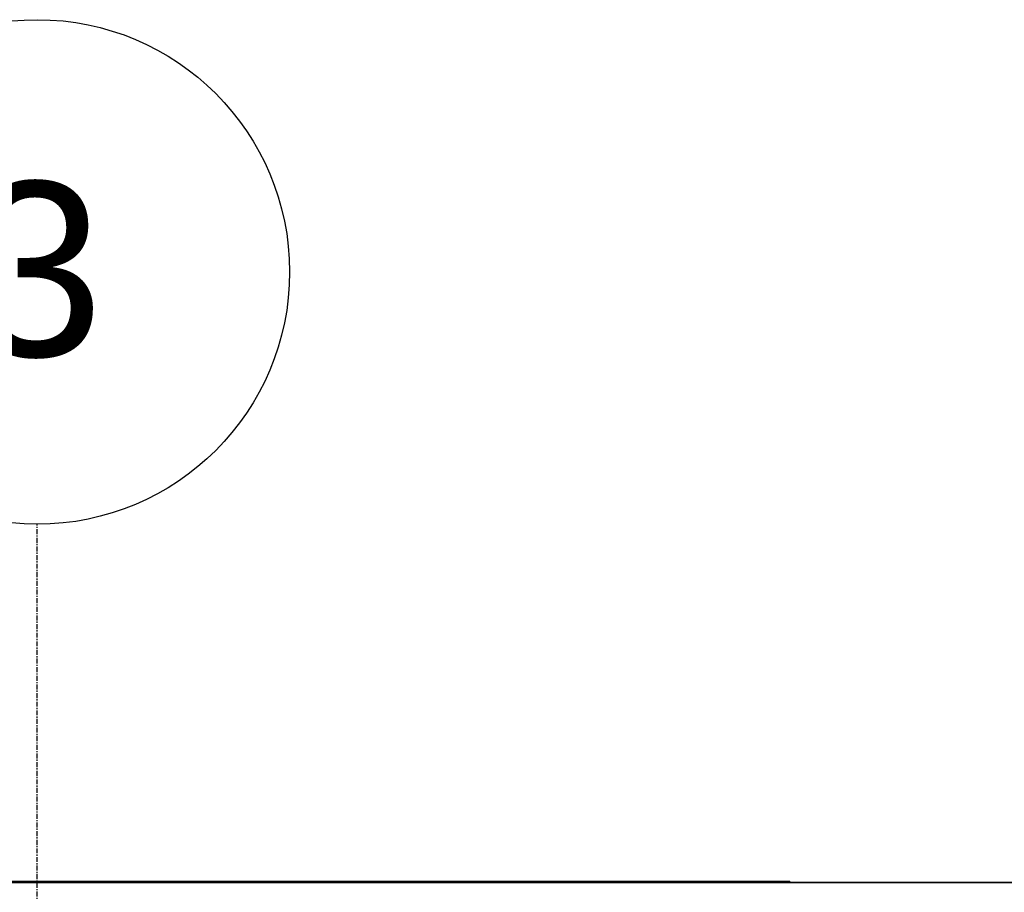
# Model space of a CAD drawing. Header units: millimetres. Extents: x 101535 to 192135, y -3968 to 17259.
# Tile 82 of 92: x 175488 to 178024, y 14024 to 16272. Entities that reach past the tile are written whole.
import ezdxf

# ---------------------------------------------------------------- set-up
doc = ezdxf.new("R2010")
doc.units = ezdxf.units.MM
doc.linetypes.add('Linia siatki', pattern=[22.225, 12.7, -3.175, 3.175, -3.175])
doc.layers.add('A-FLOR', color=7, linetype='Continuous', lineweight=25, true_color=0x007f00)
for name, color, linetype, lineweight in [('A-GENM', 7, 'Continuous', 18), ('S-GRID', 7, 'Continuous', 30), ('S-GRID-IDEN', 7, 'Continuous', 30)]:
    doc.layers.add(name, color=color, linetype=linetype, lineweight=lineweight)
doc.styles.add('Arial_4', font='arial.ttf', dxfattribs={"height": 450})

# ---------------------------------------------------------------- blocks, each defined once
blk = doc.blocks.new('Bezpośredni kształt - IR 026-25_3D1_2025_09_11-304393-Przekrój 4')
at = {"layer": 'A-GENM', "lineweight": 9}
for p, q in [((111395.3, 14050), (108661.1, 14050)), ((108661.1, 14050), (111395.3, 14050))]:
    blk.add_line(p, q, dxfattribs=at)
blk = doc.blocks.new('Bezpośredni kształt - CONCRETE_SLAB-304394-Przekrój 4')
blk.add_blockref('Bezpośredni kształt - IR 026-25_3D1_2025_09_11-304393-Przekrój 4', (0, 0))
blk = doc.blocks.new('Bezpośredni kształt - A9-305397-Przekrój 4')
at = {"layer": 'A-FLOR', "lineweight": 18}
for q in [(108168.3, 14053), (110703.7, 14050)]:
    blk.add_line((110703.7, 14053), q, dxfattribs=at)
blk = doc.blocks.new('Bezpośredni kształt - CONCRETE_SLAB-305723-Przekrój 4')
at = {"layer": 'A-GENM', "lineweight": 9}
blk.add_line((118245, 14048), (95852, 14048), dxfattribs=at)
blk = doc.blocks.new('IR 026-25_3D1_2025_09_11_ifc-3-Przekrój 4')
at = {"layer": 'A-FLOR', "lineweight": 9}
blk.add_blockref('Bezpośredni kształt - A9-305397-Przekrój 4', (0, 0), dxfattribs=at)
at = {"layer": 'A-GENM', "lineweight": 9}
for name in ['Bezpośredni kształt - CONCRETE_SLAB-304394-Przekrój 4', 'Bezpośredni kształt - CONCRETE_SLAB-305723-Przekrój 4']:
    blk.add_blockref(name, (0, 0), dxfattribs=at)
blk = doc.blocks.new('Siatka - M_Grot siatki - Okrąg-2159571-Przekrój 4')
at = {"layer": 'S-GRID-IDEN'}
blk.add_circle((97965, 15622.2), 650, dxfattribs=at)

msp = doc.modelspace()

# ---------------------------------------------------------------- linework, layer by layer
at = {"layer": 'S-GRID', "linetype": 'Linia siatki'}
msp.add_line((175533.2, 11746.4), (175533.2, 14972.2), dxfattribs=at)

# ---------------------------------------------------------------- block references
at = {"lineweight": 5}
msp.add_blockref('IR 026-25_3D1_2025_09_11_ifc-3-Przekrój 4', (66768.2, 0), dxfattribs=at)
at = {"layer": 'S-GRID-IDEN'}
msp.add_blockref('Siatka - M_Grot siatki - Okrąg-2159571-Przekrój 4', (77568.2, 0), dxfattribs=at)

# ---------------------------------------------------------------- next in the draw order: texts
at = {"layer": 'S-GRID-IDEN', "insert": (175354.6, 15854.7), "char_height": 450, "width": 424.894, "attachment_point": 1, "style": 'Arial_4', "bg_fill": 3, "box_fill_scale": 1.25, "bg_fill_color": 256, "bg_fill_true_color": 13158600, "bg_fill_transparency": 0}
msp.add_mtext('\\fArial|b0|i0|c238|p34|;3', dxfattribs=at)

doc.saveas('drawing.dxf')
